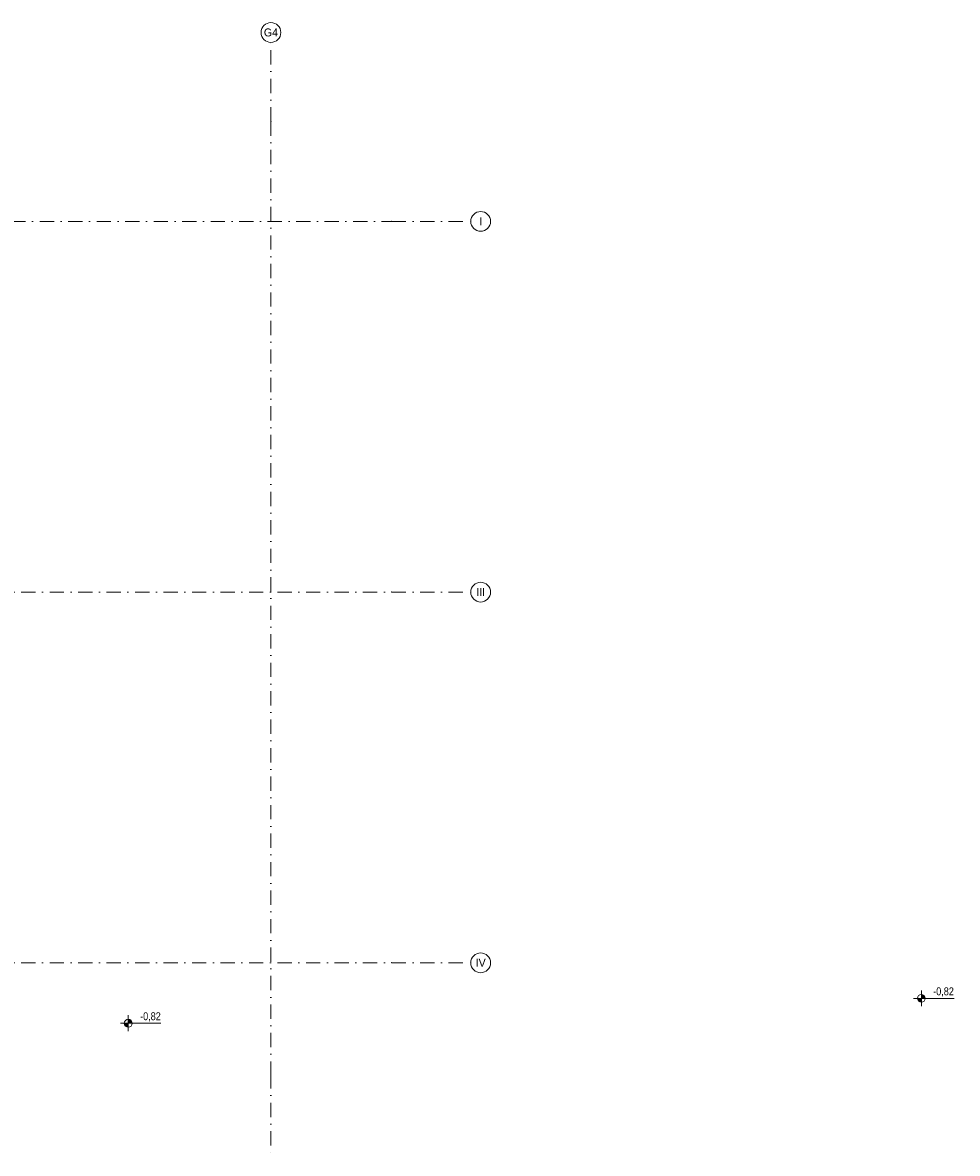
# Model space of a CAD drawing. Header units: millimetres. Extents: x 172139 to 266886, y 98118 to 138225.
# Tile 122 of 123: x 231592 to 243410, y 123045 to 137341. Entities that reach past the tile are written whole.
import ezdxf
from ezdxf.enums import TextEntityAlignment as Align

# ---------------------------------------------------------------- set-up
doc = ezdxf.new("R2010")
doc.units = ezdxf.units.MM
doc.header["$MEASUREMENT"] = 0
doc.linetypes.add('Kropki i Kreski', pattern=[360, 180, -90, 0, -90])
doc.linetypes.add('Wipeout_Contour', pattern=[1000, 0, -1000])
doc.layers.add('Konstrukcja - Siatki mod', color=7, linetype='Continuous')
doc.layers.add('Wymiarowanie - Poziomy', color=7, linetype='Continuous')
doc.layers.add('Konstrukcja - Siatki mod_Nr_pióra__1', color=7, linetype='Continuous', lineweight=13)
doc.layers.add('Konstrukcja - Siatki mod_Nr_pióra__7', color=7, linetype='Continuous', lineweight=13)
doc.layers.add('Konstrukcja - Siatki mod_Nr_pióra__48', color=7, linetype='Continuous', lineweight=15, true_color=0xa80f02)
doc.layers.add('Wymiarowanie - Poziomy_Nr_pióra__48', color=7, linetype='Continuous', lineweight=15, true_color=0xa80f02)
doc.styles.add('GENERATED_STYLE_1', font='txt')

# ---------------------------------------------------------------- blocks, each defined once
blk = doc.blocks.new('Koty wysokościowe_3', base_point=(232927, 124691))
at = {"layer": 'Wymiarowanie - Poziomy_Nr_pióra__48', "linetype": 'Continuous'}
for points in [[(232927, 124691), (232877, 124691), (232881, 124671), (232892, 124655), (232908, 124644), (232927, 124641)], [(232927, 124691), (232977, 124691), (232974, 124710), (232963, 124726), (232947, 124737), (232927, 124741)]]:
    blk.add_hatch(color=256, dxfattribs=at).paths.add_polyline_path(points)
for p, q in [((232827, 124691), (233340, 124691)), ((232927, 124591), (232927, 124791))]:
    blk.add_line(p, q, dxfattribs=at)
blk.add_circle((232927, 124691), 50, dxfattribs=at)
at = {"color": 254, "linetype": 'Wipeout_Contour', "lineweight": 0, "ltscale": 1057933.937644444}
blk.add_wipeout([(233077, 124711), (233340, 124711), (233340, 124811), (233077, 124811)], dxfattribs=at).dxf.layer = 'Wymiarowanie - Poziomy'
at = {"layer": 'Wymiarowanie - Poziomy_Nr_pióra__48', "insert": (233077, 124711), "char_height": 100, "attachment_point": 7, "style": 'GENERATED_STYLE_1'}
blk.add_mtext('\\A1;{\\fArial Narrow|b0|i0|c238|p34;-0,82}', dxfattribs=at)
blk = doc.blocks.new('Koty wysokościowe_8', base_point=(242954, 125005))
at = {"layer": 'Wymiarowanie - Poziomy_Nr_pióra__48', "linetype": 'Continuous'}
for points in [[(242954, 125005), (242904, 125005), (242908, 124986), (242919, 124970), (242935, 124959), (242954, 124955)], [(242954, 125005), (243004, 125005), (243000, 125025), (242989, 125041), (242973, 125052), (242954, 125055)]]:
    blk.add_hatch(color=256, dxfattribs=at).paths.add_polyline_path(points)
for p, q in [((242954, 124905), (242954, 125105)), ((242854, 125005), (243367, 125005))]:
    blk.add_line(p, q, dxfattribs=at)
blk.add_circle((242954, 125005), 50, dxfattribs=at)
at = {"color": 254, "linetype": 'Wipeout_Contour', "lineweight": 0, "ltscale": 1094036.793443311}
blk.add_wipeout([(243104, 125025), (243367, 125025), (243367, 125125), (243104, 125125)], dxfattribs=at).dxf.layer = 'Wymiarowanie - Poziomy'
at = {"layer": 'Wymiarowanie - Poziomy_Nr_pióra__48', "insert": (243104, 125025), "char_height": 100, "attachment_point": 7, "style": 'GENERATED_STYLE_1'}
blk.add_mtext('\\A1;{\\fArial Narrow|b0|i0|c238|p34;-0,82}', dxfattribs=at)
blk = doc.blocks.new('Standardowy znacznik siatki_4')
at = {"layer": 'Konstrukcja - Siatki mod_Nr_pióra__48', "linetype": 'Kropki i Kreski'}
for p, q in [((1000, 0), (20213, 0)), ((20213, 0), (21213, 0))]:
    blk.add_line(p, q, dxfattribs=at)
blk.add_point((20213, 0), dxfattribs=at)
blk.add_point((20213, 0), dxfattribs=at)
at = {"layer": 'Konstrukcja - Siatki mod_Nr_pióra__7', "linetype": 'Continuous'}
blk.add_circle((21338, 0), 125, dxfattribs=at)
at = {"layer": 'Konstrukcja - Siatki mod_Nr_pióra__1', "style": 'GENERATED_STYLE_1'}
for tag, p in [('AC_MarkerText_1_0', (-125, 1)), ('AC_MarkerText_1_1', (21338, 1))]:
    blk.add_attdef(tag, text='', height=100, dxfattribs=at).set_placement(p, align=Align.MIDDLE_CENTER)
blk = doc.blocks.new('Standardowy znacznik siatki_5')
at = {"layer": 'Konstrukcja - Siatki mod_Nr_pióra__48', "linetype": 'Kropki i Kreski'}
for p, q in [((1000, 0), (0, 0)), ((1000, 0), (13046, 0)), ((13046, 0), (14046, 0))]:
    blk.add_line(p, q, dxfattribs=at)
blk.add_point((1000, 0), dxfattribs=at)
blk.add_point((1000, 0), dxfattribs=at)
at = {"layer": 'Konstrukcja - Siatki mod_Nr_pióra__7', "linetype": 'Continuous'}
blk.add_circle((-125, 0), 125, dxfattribs=at)
at = {"layer": 'Konstrukcja - Siatki mod_Nr_pióra__1', "style": 'GENERATED_STYLE_1'}
blk.add_attdef('AC_MarkerText_1', text='', height=100, rotation=90, dxfattribs=at).set_placement((-125, 1), align=Align.MIDDLE_CENTER)
blk = doc.blocks.new('Standardowy znacznik siatki_8')
at = {"layer": 'Konstrukcja - Siatki mod_Nr_pióra__48', "linetype": 'Kropki i Kreski'}
for p, q in [((1000, 0), (20088, 0)), ((20088, 0), (21088, 0))]:
    blk.add_line(p, q, dxfattribs=at)
blk.add_point((20088, 0), dxfattribs=at)
blk.add_point((20088, 0), dxfattribs=at)
at = {"layer": 'Konstrukcja - Siatki mod_Nr_pióra__7', "linetype": 'Continuous'}
blk.add_circle((21213, 0), 125, dxfattribs=at)
at = {"layer": 'Konstrukcja - Siatki mod_Nr_pióra__1', "style": 'GENERATED_STYLE_1'}
for tag, p in [('AC_MarkerText_1_0', (-125, 1)), ('AC_MarkerText_1_1', (21213, 1))]:
    blk.add_attdef(tag, text='', height=100, dxfattribs=at).set_placement(p, align=Align.MIDDLE_CENTER)

msp = doc.modelspace()

# ---------------------------------------------------------------- block references
at = {"layer": 'Konstrukcja - Siatki mod', "color": 8, "linetype": 'Continuous', "lineweight": 13}
ref = msp.add_blockref('Standardowy znacznik siatki_5', (234731.2, 137091), dxfattribs=dict(at, zscale=1000, rotation=270))
ref.add_attrib('AC_MarkerText_1', 'G4', dxfattribs={"layer": 'Konstrukcja - Siatki mod_Nr_pióra__1', "color": 7, "height": 100, "rotation": 360, "style": 'GENERATED_STYLE_1'}).set_placement((234731.2, 137216.6), align=Align.MIDDLE_CENTER)
ref = msp.add_blockref('Standardowy znacznik siatki_4', (216044.7, 134827.8), dxfattribs=dict(at, zscale=1000))
ref.add_attrib('AC_MarkerText_1_1', 'I', dxfattribs={"layer": 'Konstrukcja - Siatki mod_Nr_pióra__1', "color": 7, "height": 100, "style": 'GENERATED_STYLE_1'}).set_placement((237383, 134828.4), align=Align.MIDDLE_CENTER)
ref = msp.add_blockref('Standardowy znacznik siatki_8', (216169.7, 130141.1), dxfattribs=dict(at, zscale=1000))
ref.add_attrib('AC_MarkerText_1_1', 'III', dxfattribs={"layer": 'Konstrukcja - Siatki mod_Nr_pióra__1', "color": 7, "height": 100, "style": 'GENERATED_STYLE_1'}).set_placement((237383, 130141.6), align=Align.MIDDLE_CENTER)
ref = msp.add_blockref('Standardowy znacznik siatki_8', (216169.7, 125454.4), dxfattribs=dict(at, zscale=1000))
ref.add_attrib('AC_MarkerText_1_1', 'IV', dxfattribs={"layer": 'Konstrukcja - Siatki mod_Nr_pióra__1', "color": 7, "height": 100, "style": 'GENERATED_STYLE_1'}).set_placement((237383, 125454.9), align=Align.MIDDLE_CENTER)
at = {"layer": 'Wymiarowanie - Poziomy', "color": 14, "lineweight": 15, "true_color": 0xa80f02}
for name, p in [('Koty wysokościowe_8', (242954, 125005.5)), ('Koty wysokościowe_3', (232927.4, 124690.6))]:
    msp.add_blockref(name, p, dxfattribs=at)

doc.saveas('drawing.dxf')
